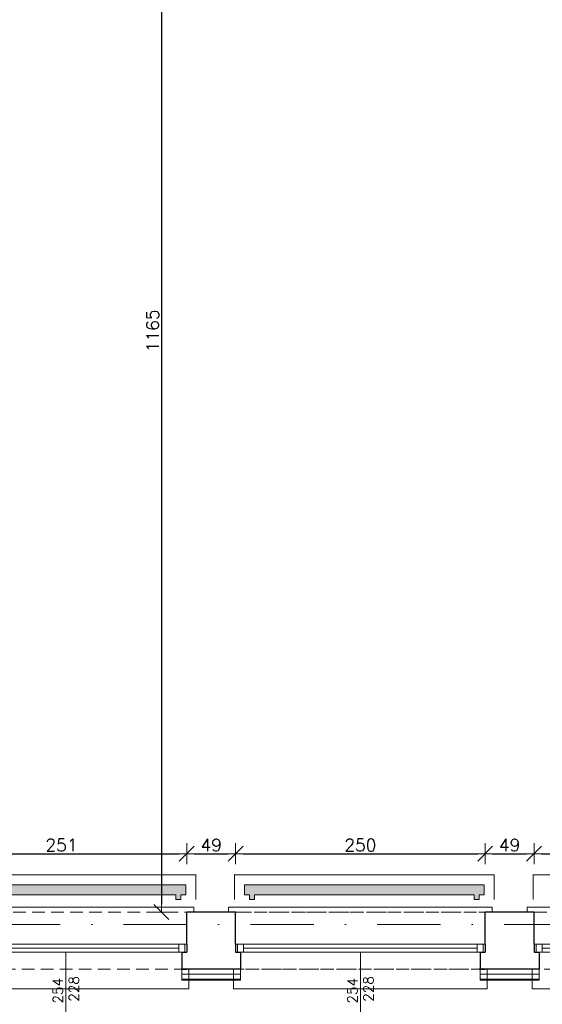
# Model space of a CAD drawing. Header units: millimetres. Extents: x 28291 to 177760, y -399809 to -170937.
# Tile 191 of 256: x 58485 to 59009, y -199544 to -198558. Entities that reach past the tile are written whole.
import ezdxf
from ezdxf.enums import TextEntityAlignment as Align

# ---------------------------------------------------------------- set-up
doc = ezdxf.new("R2010")
doc.units = ezdxf.units.MM
for name, pattern in [('2_3', [1, 0.5, -0.5]), ('CARKOVANA', [7.5, 5, -2.5]), ('DASHDOT', [25.4, 12.7, -6.35, 0, -6.35]), ('HIDDEN', [9.525, 6.35, -3.175])]:
    doc.linetypes.add(name, pattern=pattern)
doc.layers.get('0').update_dxf_attribs({"lineweight": 0})
for name, color, linetype, lineweight, true_color in [('!! 0_ Istn-okna - wymienione', 9, 'Continuous', 13, 0x808080), ('!! 0_Opis_okna - zrealizowane', 7, 'Continuous', 15, 0xb3b3b3), ('!! 1_drzwi-linia - zrealizowane', 7, 'Continuous', 5, 0x7a7a7a), ('!! 1_Wyburzenia', 252, 'CARKOVANA', 13, 0x696969)]:
    doc.layers.add(name, color=color, linetype=linetype, lineweight=lineweight, true_color=true_color)
for name, color, linetype, lineweight in [('!! 0_ Istn-sciany', 3, 'Continuous', 30), ('!! 0_ Istn-widok', 1, 'Continuous', 15), ('!! 0_Istn-cienka', 4, 'Continuous', 9), ('!! 1_ tynk zewn  - nowy', 21, 'Continuous', 20), ('!! 2_ remont Ocieplenie', 4, 'ZIGZAG', 5), ('!! wymiary osi', 250, 'Continuous', 9), ('0-osie-liniA', 14, 'DASHDOT', 5)]:
    doc.layers.add(name, color=color, linetype=linetype, lineweight=lineweight)
doc.layers.add('!! 0_Istn-grzejniki', color=7, linetype='Continuous', lineweight=0, plot=False)
doc.styles.add('ARCHETYP', font='romans.shx', dxfattribs={"height": 15})
doc.styles.add('TXT', font='simplex.shx')
doc.linetypes.add('ZIGZAG', pattern='A,0.00254,-5.08,[131,ltypeshp.shx,S=5.08,R=0,X=-5.08,Y=0],-10.16,[131,ltypeshp.shx,S=5.08,R=180,X=5.08,Y=0],-5.08', length=20.32254)
doc.dimstyles.new('DIM50', dxfattribs={"dimscale": 5, "dimtxt": 2.5, "dimasz": 1.5, "dimexe": 0, "dimexo": 0, "dimgap": 0.5, "dimtad": 1, "dimdec": 4, "dimrnd": 0.5, "dimdsep": 46, "dimtxsty": 'TXT', "dimblk1": 'TICK1', "dimblk2": 'TICK1', "dimsah": 1, "dimcen": 0, "dimse1": 1, "dimse2": 1, "dimclrd": 1, "dimclre": 7, "dimclrt": 9, "dimadec": 0, "dimazin": 0, "dimtfac": 1, "dimtdec": 4, "dimtmove": 2, "dimatfit": 3, "dimldrblk": 'TICK1', "dimfxl": 1, "dimtolj": 1, "dimarcsym": 0})

# ---------------------------------------------------------------- blocks, each defined once
blk = doc.blocks.new('okno 1')
at = {"layer": '!! 0_ Istn-okna - wymienione'}
for points in [[(9, -36), (259, -36)], [(9, -44), (259, -44)], [(17, -40), (251, -40)]]:
    blk.add_lwpolyline(points, dxfattribs=at)
for points in [[(11, -44), (17, -44), (17, -36), (11, -36)], [(251, -44), (257, -44), (257, -36), (251, -36)]]:
    blk.add_lwpolyline(points, close=True, dxfattribs=at)
at = {"layer": '!! 0_ Istn-sciany'}
for points in [[(9, -36), (9, -4)], [(259, -36), (259, -4)], [(9, -36), (9, -44)], [(259, -36), (259, -44)], [(9, -44), (14, -44)], [(14, -44), (14, -61)], [(254, -44), (259, -44)], [(254, -44), (254, -61)], [(14, -61), (9, -61)], [(254, -61), (259, -61)]]:
    blk.add_lwpolyline(points, dxfattribs=at)
at = {"layer": '!! 0_ Istn-widok'}
for points in [[(2, 1), (266, 1)], [(2, -4), (2, 1)], [(266, -4), (266, 1)], [(7, -61), (7, -81)], [(261, -61), (261, -81)], [(261, -81), (7, -81)]]:
    blk.add_lwpolyline(points, dxfattribs=at)
at = {"layer": '!! 0_Istn-cienka', "linetype": 'HIDDEN', "ltscale": 2}
for points in [[(9, -4), (259, -4)], [(259, -61), (19, -61)]]:
    blk.add_lwpolyline(points, dxfattribs=at)
blk = doc.blocks.new('BLOK OSI')
at = {"layer": '0-osie-liniA', "ltscale": 5}
blk.add_lwpolyline([(48625.50568, -199526.0883), (52491.52485, -199526.0883)], dxfattribs=at)
blk = doc.blocks.new('1_ok-opis')
blk.add_line((0, 111.61), (0, 50))
for points in [[(-17, 128.61), (-17, 143.61)], [(17, 128.61), (17, 143.61)]]:
    blk.add_lwpolyline(points)
for centre, start, end in [((0, 143.61), 0, 180), ((0, 128.61), 180, 0)]:
    blk.add_arc(centre, 17, start, end)
at = {"style": 'ARCHETYP'}
for tag, height, rotation, p in [('NR', 12, 90, (0, 136.9)), ('NR', 12, 270, (0, 136.9)), ('SZEROKOŚĆ', 10, 90, (-8, 78.29)), ('WYSOKOŚĆ', 10, 270, (-8, 78.29)), ('WYSOKOŚĆ', 10, 90, (8, 78.29)), ('SZEROKOŚĆ', 10, 270, (8, 78.29))]:
    blk.add_attdef(tag, text='', height=height, rotation=rotation, dxfattribs=at).set_placement(p, align=Align.MIDDLE)
blk = doc.blocks.new('TICK1')
at = {"color": 0}
for p, q in [((0, -1.4), (0, 1.4)), ((0, 0), (-1, 0))]:
    blk.add_line(p, q, dxfattribs=at)
at = {"color": 2}
blk.add_line((-1, -1), (1, 1), dxfattribs=at)
blk = doc.blocks.new('*D2889')
at = {"layer": '!! wymiary osi', "color": 1, "lineweight": -2, "transparency": 16777216}
blk.add_line((57978.07, -199708.96), (60817.07, -199708.96), dxfattribs=at)
at = {"layer": 'DEFPOINTS', "color": 0, "transparency": 16777216}
for p in [(57970.57, -199377.13), (60824.57, -199377.13), (60824.57, -199708.96)]:
    blk.add_point(p, dxfattribs=at)
at = {"layer": '!! wymiary osi', "color": 1, "lineweight": -2, "transparency": 16777216, "xscale": 7.5, "yscale": 7.5, "zscale": 7.5, "rotation": 180}
blk.add_blockref('TICK1', (57970.57, -199708.96), dxfattribs=at)
at = {"layer": '!! wymiary osi', "color": 1, "lineweight": -2, "transparency": 16777216, "xscale": 7.5, "yscale": 7.5, "zscale": 7.5}
blk.add_blockref('TICK1', (60824.57, -199708.96), dxfattribs=at)
at = {"layer": '!! wymiary osi', "color": 9, "transparency": 16777216, "insert": (59397.57, -199700.21), "char_height": 12.5, "attachment_point": 5, "style": 'TXT'}
blk.add_mtext('\\A1;2854', dxfattribs=at)
blk = doc.blocks.new('*D2893')
at = {"layer": '!! wymiary osi', "color": 1, "lineweight": -2, "transparency": 16777216}
blk.add_line((58406.07, -199673.97), (60773.07, -199673.97), dxfattribs=at)
at = {"layer": 'DEFPOINTS', "color": 0, "transparency": 16777216}
for p in [(58398.57, -199452.13), (60780.57, -199452.13), (60780.57, -199673.97)]:
    blk.add_point(p, dxfattribs=at)
at = {"layer": '!! wymiary osi', "color": 1, "lineweight": -2, "transparency": 16777216, "xscale": 7.5, "yscale": 7.5, "zscale": 7.5, "rotation": 180}
blk.add_blockref('TICK1', (58398.57, -199673.97), dxfattribs=at)
at = {"layer": '!! wymiary osi', "color": 1, "lineweight": -2, "transparency": 16777216, "xscale": 7.5, "yscale": 7.5, "zscale": 7.5}
blk.add_blockref('TICK1', (60780.57, -199673.97), dxfattribs=at)
at = {"layer": '!! wymiary osi', "color": 9, "transparency": 16777216, "insert": (59589.57, -199665.22), "char_height": 12.5, "attachment_point": 5, "style": 'TXT'}
blk.add_mtext('\\A1;2382', dxfattribs=at)
blk = doc.blocks.new('*D2896')
at = {"layer": '!! wymiary osi', "color": 1, "lineweight": -2, "transparency": 16777216}
blk.add_line((58409.09, -199393.64), (58645.07, -199393.64), dxfattribs=at)
at = {"layer": 'DEFPOINTS', "color": 0, "transparency": 16777216}
for p in [(58652.57, -199393.64), (58401.59, -199452.13), (58652.57, -199452.13)]:
    blk.add_point(p, dxfattribs=at)
at = {"layer": '!! wymiary osi', "color": 1, "lineweight": -2, "transparency": 16777216, "xscale": 7.5, "yscale": 7.5, "zscale": 7.5, "rotation": 180}
blk.add_blockref('TICK1', (58401.59, -199393.64), dxfattribs=at)
at = {"layer": '!! wymiary osi', "color": 1, "lineweight": -2, "transparency": 16777216, "xscale": 7.5, "yscale": 7.5, "zscale": 7.5}
blk.add_blockref('TICK1', (58652.57, -199393.64), dxfattribs=at)
at = {"layer": '!! wymiary osi', "color": 9, "transparency": 16777216, "insert": (58527.08, -199384.89), "char_height": 12.5, "attachment_point": 5, "style": 'TXT'}
blk.add_mtext('\\A1;251', dxfattribs=at)
blk = doc.blocks.new('*D2897')
at = {"layer": '!! wymiary osi', "color": 1, "lineweight": -2, "transparency": 16777216}
blk.add_line((58660.07, -199393.64), (58694.07, -199393.64), dxfattribs=at)
at = {"layer": 'DEFPOINTS', "color": 0, "transparency": 16777216}
for p in [(58701.57, -199393.64), (58652.57, -199452.13), (58701.57, -199452.13)]:
    blk.add_point(p, dxfattribs=at)
at = {"layer": '!! wymiary osi', "color": 1, "lineweight": -2, "transparency": 16777216, "xscale": 7.5, "yscale": 7.5, "zscale": 7.5, "rotation": 180}
blk.add_blockref('TICK1', (58652.57, -199393.64), dxfattribs=at)
at = {"layer": '!! wymiary osi', "color": 1, "lineweight": -2, "transparency": 16777216, "xscale": 7.5, "yscale": 7.5, "zscale": 7.5}
blk.add_blockref('TICK1', (58701.57, -199393.64), dxfattribs=at)
at = {"layer": '!! wymiary osi', "color": 9, "transparency": 16777216, "insert": (58677.07, -199384.89), "char_height": 12.5, "attachment_point": 5, "style": 'TXT'}
blk.add_mtext('\\A1;49', dxfattribs=at)
blk = doc.blocks.new('*D2898')
at = {"layer": '!! wymiary osi', "color": 1, "lineweight": -2, "transparency": 16777216}
blk.add_line((58709.07, -199393.64), (58944.07, -199393.64), dxfattribs=at)
at = {"layer": 'DEFPOINTS', "color": 0, "transparency": 16777216}
for p in [(58951.57, -199393.64), (58701.57, -199452.13), (58951.57, -199452.13)]:
    blk.add_point(p, dxfattribs=at)
at = {"layer": '!! wymiary osi', "color": 1, "lineweight": -2, "transparency": 16777216, "xscale": 7.5, "yscale": 7.5, "zscale": 7.5, "rotation": 180}
blk.add_blockref('TICK1', (58701.57, -199393.64), dxfattribs=at)
at = {"layer": '!! wymiary osi', "color": 1, "lineweight": -2, "transparency": 16777216, "xscale": 7.5, "yscale": 7.5, "zscale": 7.5}
blk.add_blockref('TICK1', (58951.57, -199393.64), dxfattribs=at)
at = {"layer": '!! wymiary osi', "color": 9, "transparency": 16777216, "insert": (58826.57, -199384.89), "char_height": 12.5, "attachment_point": 5, "style": 'TXT'}
blk.add_mtext('\\A1;250', dxfattribs=at)
blk = doc.blocks.new('*D2899')
at = {"layer": '!! wymiary osi', "color": 1, "lineweight": -2, "transparency": 16777216}
blk.add_line((58959.07, -199393.64), (58993.07, -199393.64), dxfattribs=at)
at = {"layer": 'DEFPOINTS', "color": 0, "transparency": 16777216}
for p in [(59000.57, -199393.64), (58951.57, -199452.13), (59000.57, -199452.13)]:
    blk.add_point(p, dxfattribs=at)
at = {"layer": '!! wymiary osi', "color": 1, "lineweight": -2, "transparency": 16777216, "xscale": 7.5, "yscale": 7.5, "zscale": 7.5, "rotation": 180}
blk.add_blockref('TICK1', (58951.57, -199393.64), dxfattribs=at)
at = {"layer": '!! wymiary osi', "color": 1, "lineweight": -2, "transparency": 16777216, "xscale": 7.5, "yscale": 7.5, "zscale": 7.5}
blk.add_blockref('TICK1', (59000.57, -199393.64), dxfattribs=at)
at = {"layer": '!! wymiary osi', "color": 9, "transparency": 16777216, "insert": (58976.07, -199384.89), "char_height": 12.5, "attachment_point": 5, "style": 'TXT'}
blk.add_mtext('\\A1;49', dxfattribs=at)
blk = doc.blocks.new('*D2900')
at = {"layer": '!! wymiary osi', "color": 1, "lineweight": -2, "transparency": 16777216}
blk.add_line((59008.07, -199393.64), (59243.07, -199393.64), dxfattribs=at)
at = {"layer": 'DEFPOINTS', "color": 0, "transparency": 16777216}
for p in [(59250.57, -199393.64), (59000.57, -199452.13), (59250.57, -199452.13)]:
    blk.add_point(p, dxfattribs=at)
at = {"layer": '!! wymiary osi', "color": 1, "lineweight": -2, "transparency": 16777216, "xscale": 7.5, "yscale": 7.5, "zscale": 7.5, "rotation": 180}
blk.add_blockref('TICK1', (59000.57, -199393.64), dxfattribs=at)
at = {"layer": '!! wymiary osi', "color": 1, "lineweight": -2, "transparency": 16777216, "xscale": 7.5, "yscale": 7.5, "zscale": 7.5}
blk.add_blockref('TICK1', (59250.57, -199393.64), dxfattribs=at)
at = {"layer": '!! wymiary osi', "color": 9, "transparency": 16777216, "insert": (59125.57, -199384.89), "char_height": 12.5, "attachment_point": 5, "style": 'TXT'}
blk.add_mtext('\\A1;250', dxfattribs=at)
blk = doc.blocks.new('*D2914')
at = {"layer": '!! wymiary osi', "color": 1, "lineweight": -2, "transparency": 16777216}
blk.add_line((58627.16, -198294.63), (58627.16, -199444.63), dxfattribs=at)
at = {"layer": 'DEFPOINTS', "color": 0, "transparency": 16777216}
for p in [(58582.57, -198287.13), (58627.16, -199452.13), (58652.57, -199452.13)]:
    blk.add_point(p, dxfattribs=at)
at = {"layer": '!! wymiary osi', "color": 1, "lineweight": -2, "transparency": 16777216, "xscale": 7.5, "yscale": 7.5, "zscale": 7.5}
for p, rotation in [((58627.16, -198287.13), 90), ((58627.16, -199452.13), 270)]:
    blk.add_blockref('TICK1', p, dxfattribs=dict(at, rotation=rotation))
at = {"layer": '!! wymiary osi', "color": 9, "transparency": 16777216, "insert": (58618.41, -198869.63), "char_height": 12.5, "attachment_point": 5, "rotation": 90, "style": 'TXT'}
blk.add_mtext('\\A1;1165', dxfattribs=at)

msp = doc.modelspace()

# ---------------------------------------------------------------- hatches: boundary and pattern name
at = {"layer": '!! 0_Istn-grzejniki'}
h = msp.add_hatch(color=0, dxfattribs=at)
h.dxf.hatch_style = 1
h.paths.add_polyline_path([(58416.56735, -199439.62813), (58416.56735, -199434.62813), (58411.56735, -199434.62813), (58411.56735, -199424.62813), (58651.56735, -199424.62813), (58651.56735, -199434.62813), (58646.56735, -199434.62813), (58646.56735, -199439.62813), (58641.56735, -199439.62813), (58641.56735, -199434.62813), (58421.56735, -199434.62813), (58421.56735, -199439.62813)])
h = msp.add_hatch(color=0, dxfattribs=at)
h.dxf.hatch_style = 1
h.paths.add_polyline_path([(58715.56735, -199439.62813), (58715.56735, -199434.62813), (58710.56735, -199434.62813), (58710.56735, -199424.62813), (58950.56735, -199424.62813), (58950.56735, -199434.62813), (58945.56735, -199434.62813), (58945.56735, -199439.62813), (58940.56735, -199439.62813), (58940.56735, -199434.62813), (58720.56735, -199434.62813), (58720.56735, -199439.62813)])

# ---------------------------------------------------------------- linework, layer by layer
at = {"layer": '!! 0_ Istn-sciany'}
for points in [[(58701.56735, -199452.12813), (58652.56735, -199452.12813)], [(59000.56735, -199452.12813), (58951.56735, -199452.12813)], [(58706.56735, -199509.12813), (58647.56735, -199509.12813)], [(59005.56735, -199509.12813), (58945.62226, -199509.12813)]]:
    msp.add_lwpolyline(points, dxfattribs=at)
at = {"layer": '!! 0_Istn-grzejniki', "linetype": '2_3', "ltscale": 10, "const_width": 1}
for points in [[(58401.56735, -199439.62813), (58401.56735, -199414.62813), (58661.56735, -199414.62813), (58661.56735, -199439.62813)], [(58700.56735, -199439.62813), (58700.56735, -199414.62813), (58960.56735, -199414.62813), (58960.56735, -199439.62813)], [(58999.56735, -199439.62813), (58999.56735, -199414.62813), (59259.56735, -199414.62813), (59259.56735, -199439.62813)]]:
    msp.add_lwpolyline(points, dxfattribs=at)
at = {"layer": '!! 0_Istn-grzejniki'}
for points in [[(58416.56735, -199439.62813), (58416.56735, -199434.62813), (58411.56735, -199434.62813), (58411.56735, -199424.62813), (58651.56735, -199424.62813), (58651.56735, -199434.62813), (58646.56735, -199434.62813), (58646.56735, -199439.62813), (58641.56735, -199439.62813), (58641.56735, -199434.62813), (58421.56735, -199434.62813), (58421.56735, -199439.62813)], [(58715.56735, -199439.62813), (58715.56735, -199434.62813), (58710.56735, -199434.62813), (58710.56735, -199424.62813), (58950.56735, -199424.62813), (58950.56735, -199434.62813), (58945.56735, -199434.62813), (58945.56735, -199439.62813), (58940.56735, -199439.62813), (58940.56735, -199434.62813), (58720.56735, -199434.62813), (58720.56735, -199439.62813)]]:
    msp.add_lwpolyline(points, close=True, dxfattribs=at)
at = {"layer": '!! 1_ tynk zewn  - nowy'}
for points in [[(58647.56735, -199520.12813), (58647.56735, -199509.12813)], [(58706.56735, -199520.12813), (58706.56735, -199509.12813)], [(58946.56735, -199520.12813), (58946.56735, -199509.12813)], [(59005.56735, -199520.12813), (59005.56735, -199509.12813)], [(58706.56735, -199519.12813), (58647.56735, -199519.12813)], [(58706.56735, -199520.12813), (58647.56735, -199520.12813)], [(59005.56735, -199519.12813), (58946.56735, -199519.12813)], [(59005.56735, -199520.12813), (58946.56735, -199520.12813)]]:
    msp.add_lwpolyline(points, dxfattribs=at)
at = {"layer": '!! 1_Wyburzenia'}
for points in [[(58697.56735, -199452.12813), (58963.56735, -199452.12813)], [(58697.56735, -199509.12813), (58951.56735, -199509.12813)]]:
    msp.add_lwpolyline(points, dxfattribs=at)
at = {"layer": '!! 2_ remont Ocieplenie', "linetype": 'ZIGZAG', "ltscale": 0.75}
for points in [[(58706.56735, -199514.12813), (58647.56735, -199514.12813)], [(59005.56735, -199514.12813), (58946.56735, -199514.12813)]]:
    msp.add_lwpolyline(points, dxfattribs=at)

# ---------------------------------------------------------------- block references
at = {"layer": '!! 0_Opis_okna - zrealizowane'}
ref = msp.add_blockref('1_ok-opis', (58531.56735, -199442.12813), dxfattribs=dict(at, rotation=180))
ref.add_attrib('SZEROKOŚĆ', '254', dxfattribs={"layer": '0', "height": 10, "rotation": 90, "style": 'ARCHETYP'}).set_placement((58523.56735, -199530.84854), align=Align.MIDDLE)
ref.add_attrib('WYSOKOŚĆ', '228', dxfattribs={"layer": '0', "height": 10, "rotation": 90, "style": 'ARCHETYP'}).set_placement((58539.56735, -199529.07509), align=Align.MIDDLE)
ref.add_attrib('NR', 'O', dxfattribs={"layer": '0', "height": 12, "rotation": 90, "style": 'ARCHETYP'}).set_placement((58531.56735, -199579.02958), align=Align.MIDDLE)
ref = msp.add_blockref('1_ok-opis', (58826.56735, -199442.12813), dxfattribs=dict(at, rotation=180))
ref.add_attrib('SZEROKOŚĆ', '254', dxfattribs={"layer": '0', "height": 10, "rotation": 90, "style": 'ARCHETYP'}).set_placement((58818.56735, -199530.84854), align=Align.MIDDLE)
ref.add_attrib('WYSOKOŚĆ', '228', dxfattribs={"layer": '0', "height": 10, "rotation": 90, "style": 'ARCHETYP'}).set_placement((58834.56735, -199529.07509), align=Align.MIDDLE)
ref.add_attrib('NR', 'O', dxfattribs={"layer": '0', "height": 12, "rotation": 90, "style": 'ARCHETYP'}).set_placement((58826.56735, -199579.02958), align=Align.MIDDLE)
at = {"layer": '!! 1_drzwi-linia - zrealizowane'}
msp.add_blockref('BLOK OSI', (8819.85593, 61.46017), dxfattribs=at)
for p in [(58393.56735, -199448.12813), (58692.56735, -199448.12813), (58991.56735, -199448.12813)]:
    msp.add_blockref('okno 1', p)

# ---------------------------------------------------------------- dimensions: what is measured, and where the dimension line sits
at = {"layer": '!! wymiary osi'}
dim = msp.add_linear_dim(base=(58627.16069, -199452.12813), p1=(58582.56735, -198287.12813), p2=(58652.56735, -199452.12813), angle=90, dimstyle='DIM50', dxfattribs=at)
dim.commit()
dim.dimension.update_dxf_attribs({"geometry": '*D2914', "text_midpoint": (58618.41069, -198869.62813)})
for base, p1, p2, picture, middle in [((60824.56735, -199708.96421), (57970.56735, -199377.12813), (60824.56735, -199377.12813), '*D2889', (59397.56735, -199700.21421)), ((58652.56735, -199393.64162), (58401.59092, -199452.12813), (58652.56735, -199452.12813), '*D2896', (58527.07914, -199384.89162)), ((58701.56735, -199393.64162), (58652.56735, -199452.12813), (58701.56735, -199452.12813), '*D2897', (58677.06735, -199384.89162)), ((58951.56735, -199393.64162), (58701.56735, -199452.12813), (58951.56735, -199452.12813), '*D2898', (58826.56735, -199384.89162)), ((59000.56735, -199393.64162), (58951.56735, -199452.12813), (59000.56735, -199452.12813), '*D2899', (58976.06735, -199384.89162)), ((59250.56735, -199393.64162), (59000.56735, -199452.12813), (59250.56735, -199452.12813), '*D2900', (59125.56735, -199384.89162)), ((60780.56735, -199673.97051), (58398.56735, -199452.12813), (60780.56735, -199452.12813), '*D2893', (59589.56735, -199665.22051))]:
    dim = msp.add_linear_dim(base=base, p1=p1, p2=p2, dimstyle='DIM50', dxfattribs=at)
    dim.commit()
    dim.dimension.update_dxf_attribs({"geometry": picture, "text_midpoint": middle})

doc.saveas('drawing.dxf')
